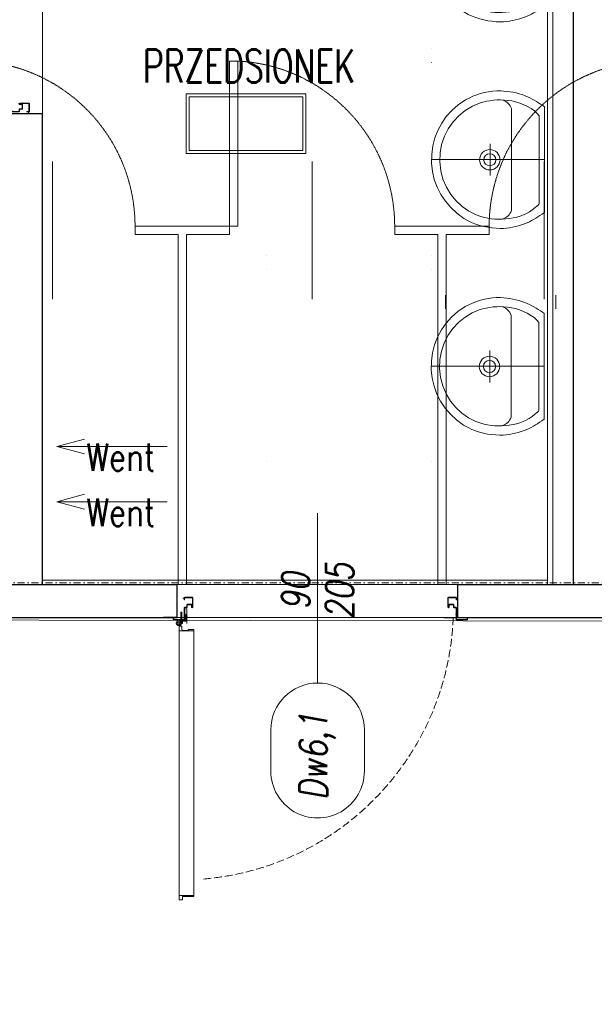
# Model space of a CAD drawing. Header units: millimetres. Extents: x -1893473 to 1546619, y -568027 to 942944.
# Tile 111 of 256: x 155054 to 157142, y -466269 to -462694. Entities that reach past the tile are written whole.
import ezdxf
from ezdxf.enums import TextEntityAlignment as Align

# ---------------------------------------------------------------- set-up
doc = ezdxf.new("R2010")
doc.units = ezdxf.units.MM
doc.header["$LTSCALE"] = 0.2
for name, pattern in [('CENTER', [0.6, 0.375, -0.075, 0.075, -0.075]), ('DASHDOT', [25.4, 12.7, -6.35, 0, -6.35]), ('DOT', [6.35, 0, -6.35]), ('Hidden Line', [391.222223, 282.222223, -109]), ('HIDDEN2', [4.7625, 3.175, -1.5875])]:
    doc.linetypes.add(name, pattern=pattern)
doc.layers.get('0').update_dxf_attribs({"lineweight": 0})
for name, color, linetype, lineweight in [('!! 0_ Istn-sciany', 7, 'Continuous', 30), ('!! 0_ Istn-widok', 1, 'Continuous', 15), ('!! 0_Istn-went', 5, 'Continuous', 13), ('!! 0_Opis_pom', 9, 'Continuous', 13), ('!! 0_Osie', 1, 'DASHDOT', 13), ('!! 1_OPIS POM NOWE', 140, 'Continuous', 5), ('!! 2 ZABUDOWA GK-MDF', 54, 'Continuous', 13), ('!! 2_Drzwi - nowe remont', 33, 'Continuous', 9), ('!! 2_drzwi opis', 151, 'Continuous', 9), ('!! 2_proj ściany remont', 63, 'Continuous', 30), ('!! 2_wypos-sanitarne', 240, 'Continuous', 9), ('P-Opis nadproża', 150, 'Continuous', 9), ('P-Osie', 1, 'DASHDOT', 18)]:
    doc.layers.add(name, color=color, linetype=linetype, lineweight=lineweight)
doc.layers.add('!! 2_WYBURZENIA DO REMONTU', color=7, linetype='Continuous', lineweight=0, true_color=0x4d4d4d, plot=False)
doc.layers.add('Powierzchnia', color=140, linetype='Continuous', lineweight=5, plot=False)
doc.styles.add('50', font='ROMANS.shx', dxfattribs={"width": 0.8, "height": 10})
doc.styles.add('ARCHETYP', font='romans.shx', dxfattribs={"height": 15})
doc.styles.add('ARIAL', font='tahoma.ttf')
doc.styles.add('TXT', font='simplex.shx')

# ---------------------------------------------------------------- blocks, each defined once
blk = doc.blocks.new('zaw-dr-90-p')
at = {"color": 2, "linetype": 'CENTER', "ltscale": 0.2}
for p, q in [((12, 0), (-12, 0)), ((0, 12), (0, -12)), ((24.5, 24), (31, 24)), ((24.5, 19), (31, 19))]:
    blk.add_line(p, q, dxfattribs=at)
at = {"ltscale": 0.2}
for p, q in [((10, 12), (6.5, 12)), ((10, 0), (10, 6.5))]:
    blk.add_line(p, q, dxfattribs=at)
blk.add_lwpolyline([(10, 10), (10, 39), (6.5, 39), (6.5, 10)], dxfattribs=at)
blk.add_lwpolyline([(0, 6.5), (23.5, 6.5, 0.414214), (28, 11), (28, 31), (24.5, 31), (24.5, 11, -0.414214), (23.5, 10), (0, 10, 4.561698), (7.6, 6.5), (4.9, 4.2)], format="xyb", dxfattribs=at)
blk.add_lwpolyline([(-0.2, -0.2), (-2.5, -0.2), (-2.5, 0.2), (-0.2, 0.2), (-0.2, 2.5), (0.2, 2.5), (0.2, 0.2), (2.8, 0.2), (2.8, -0.2), (0.2, -0.2), (0.2, -2.8), (-0.2, -2.8)], close=True)
blk.add_circle((0, 0), 6.5, dxfattribs=at)
blk = doc.blocks.new('drzwi 90- sc 12')
for p, q in [((-13620.32, 20410.16), (-13620.32, 20313.77)), ((-13614.92, 20409.86), (-13620.32, 20409.86)), ((-13616.12, 20410.26), (-13620.22, 20410.26)), ((-13616.12, 20410.26), (-13620, 20410.26)), ((-13618.17, 20410.26), (-13616.22, 20410.26)), ((-13618.17, 20410.26), (-13616.22, 20410.26)), ((-13616.12, 20410.26), (-13616.12, 20411.46)), ((-13616.12, 20411.46), (-13615.02, 20411.46)), ((-13614.92, 20411.36), (-13614.92, 20313.77)), ((-13620.32, 20313.47), (-13620.32, 20317.97)), ((-13614.92, 20312.27), (-13614.92, 20317.97)), ((-13614.92, 20313.77), (-13620.32, 20313.77)), ((-13618.22, 20313.37), (-13620.22, 20313.37)), ((-13618.22, 20313.67), (-13618.22, 20313.37)), ((-13618.22, 20313.67), (-13616.42, 20313.67)), ((-13615.92, 20313.17), (-13615.92, 20312.17)), ((-13615.92, 20312.17), (-13615.02, 20312.17)), ((-13715.57, 20308.32), (-13715.57, 20308.56)), ((-13715.57, 20307.69), (-13715.57, 20308.56)), ((-13715.57, 20307.82), (-13715.57, 20308.56)), ((-13617.77, 20311.12), (-13617.77, 20305.72)), ((-13617.77, 20311.12), (-13617.77, 20305.72)), ((-13616.17, 20309.92), (-13617.37, 20309.92)), ((-13616.17, 20309.92), (-13616.17, 20311.02)), ((-13715.57, 20307.72), (-13715.37, 20307.72)), ((-13715.77, 20301.96), (-13716.27, 20301.96)), ((-13616.77, 20301.96), (-13616.27, 20301.96))]:
    blk.add_line(p, q)
for points in [[(-13665.27, 20284.96), (-13665.27, 20325.83)], [(-13615.57, 20309.64), (-13615.32, 20309.64), (-13615.32, 20309.82), (-13616.32, 20309.82), (-13616.32, 20309.64), (-13615.92, 20309.64)]]:
    blk.add_lwpolyline(points)
at = {"lineweight": 30}
for points in [[(-13716.27, 20308.92), (-13721.27, 20308.92)], [(-13716.27, 20308.92), (-13716.27, 20296.92)], [(-13614.27, 20308.92), (-13609.27, 20308.92)], [(-13614.27, 20308.92), (-13614.27, 20296.92)]]:
    blk.add_lwpolyline(points, dxfattribs=at)
at = {"ltscale": 0.2}
for points in [[(-13715.57, 20307.51), (-13715.57, 20309.48, 0.414214), (-13715.91, 20309.82), (-13719.43, 20309.82, 0.414214), (-13719.77, 20309.48), (-13719.77, 20308.92), (-13719.59, 20308.92), (-13719.59, 20309.48, -0.414214), (-13719.43, 20309.64), (-13716.97, 20309.64)], [(-13716.97, 20309.64), (-13715.91, 20309.64, -0.414214), (-13715.75, 20309.48), (-13715.75, 20307.51)], [(-13615.92, 20309.64), (-13616.63, 20309.64, 0.414214), (-13616.79, 20309.48), (-13616.79, 20305.58, -0.414214), (-13617.13, 20305.24), (-13617.58, 20305.24, 0.414214), (-13617.74, 20305.08), (-13617.74, 20304.48, -0.414214), (-13618.08, 20304.14), (-13619.26, 20304.14, -0.414214), (-13619.6, 20304.48), (-13619.6, 20305.15, 1), (-13619.79, 20305.15), (-13619.79, 20301.96, 0.414214), (-13619.63, 20301.8), (-13617.11, 20301.8, 0.414214), (-13616.95, 20301.96), (-13616.95, 20302.52), (-13616.77, 20302.52), (-13616.77, 20301.96, -0.414214), (-13617.11, 20301.62), (-13619.63, 20301.62, -0.414214), (-13619.97, 20301.96), (-13619.97, 20305.15, -1), (-13619.42, 20305.15), (-13619.42, 20304.48, 0.414214), (-13619.26, 20304.32), (-13618.08, 20304.32, 0.414214), (-13617.92, 20304.48), (-13617.92, 20305.08, -0.414214), (-13617.58, 20305.42), (-13617.13, 20305.42, 0.414214), (-13616.97, 20305.58), (-13616.97, 20309.48, -0.414214), (-13616.63, 20309.82), (-13613.11, 20309.82, -0.414214), (-13612.77, 20309.48), (-13612.77, 20308.92), (-13612.95, 20308.92), (-13612.95, 20309.48, 0.414214), (-13613.11, 20309.64), (-13615.57, 20309.64)], [(-13715.75, 20307.76), (-13715.75, 20305.58, 0.414214), (-13715.41, 20305.24), (-13714.96, 20305.24, -0.414214), (-13714.8, 20305.08), (-13714.8, 20304.48, 0.414214), (-13714.46, 20304.14), (-13713.28, 20304.14, 0.414214), (-13712.94, 20304.48), (-13712.94, 20305.15, -1), (-13712.75, 20305.15), (-13712.75, 20301.96, -0.414214), (-13712.91, 20301.8), (-13715.43, 20301.8, -0.414214), (-13715.59, 20301.96), (-13715.59, 20302.52), (-13715.77, 20302.52), (-13715.77, 20301.96, 0.414214), (-13715.43, 20301.62), (-13712.91, 20301.62, 0.414214), (-13712.57, 20301.96), (-13712.57, 20305.15, 1), (-13713.12, 20305.15), (-13713.12, 20304.48, -0.414214), (-13713.28, 20304.32), (-13714.46, 20304.32, -0.414214), (-13714.62, 20304.48), (-13714.62, 20305.08, 0.414214), (-13714.96, 20305.42), (-13715.41, 20305.42, -0.414214), (-13715.57, 20305.58), (-13715.57, 20307.64)]]:
    blk.add_lwpolyline(points, format="xyb", dxfattribs=at)
blk.add_lwpolyline([(-13616.79, 20308.82), (-13616.97, 20308.82), (-13616.97, 20307.42), (-13616.79, 20307.42)], close=True)
for centre, radius, start, end in [((-13620.22, 20410.16), 0.1, 90, 180), ((-13615.02, 20411.36), 0.1, 0, 90), ((-13620.22, 20313.47), 0.1, 180, 270), ((-13616.42, 20313.17), 0.5, 0, 90), ((-13615.02, 20312.27), 0.1, 270, 0), ((-13616.27, 20311.02), 0.1, 0, 90)]:
    blk.add_arc(centre, radius, start, end)
at = {"linetype": 'Hidden Line', "lineweight": 9, "ltscale": 0.05}
blk.add_arc((-13615.5, 20305.14), 99.12, 94.8005, 177.6944, dxfattribs=at)
at = {"xscale": 0.09999999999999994, "yscale": 0.09999999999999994, "zscale": 0.09999999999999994, "rotation": 180.0000000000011}
blk.add_blockref('zaw-dr-90-p', (-13614.92, 20310.92), dxfattribs=at)
blk = doc.blocks.new('A$C527aaae0')
at = {"lineweight": 5}
for points in [[(0, 0), (0, -0.4111)], [(0.1863, -0.1214), (0.1863, -0.1211)], [(0.1863, -0.1211), (0.1863, -0.1214)], [(-0.0573, -0.1985), (0.0582, -0.1985)]]:
    blk.add_lwpolyline(points, dxfattribs=at)
for points in [[(0.1915, -0.001), (0.1975, -0.0093), (0.203, -0.0173), (0.2082, -0.025), (0.213, -0.0326), (0.2175, -0.0402), (0.2216, -0.0479), (0.2255, -0.0558), (0.2292, -0.0639), (0.2328, -0.0735), (0.2366, -0.0845), (0.2399, -0.0953), (0.2429, -0.1061), (0.2453, -0.1169), (0.2473, -0.1278), (0.2487, -0.1389), (0.2495, -0.1502), (0.2498, -0.1618), (0.2492, -0.1766), (0.2478, -0.1918), (0.2457, -0.2067), (0.2428, -0.2214), (0.239, -0.2358), (0.2344, -0.25), (0.2289, -0.2639), (0.2225, -0.2775), (0.2132, -0.2936), (0.1947, -0.319), (0.174, -0.3415), (0.1513, -0.361), (0.1268, -0.3776), (0.1005, -0.391), (0.0726, -0.4011), (0.0432, -0.4079), (0.0125, -0.4112), (-0.0191, -0.4105), (-0.0495, -0.4063), (-0.0786, -0.3988), (-0.1062, -0.3881), (-0.1321, -0.3743), (-0.1563, -0.3574), (-0.1786, -0.3374), (-0.1988, -0.3143), (-0.2168, -0.2883), (-0.2237, -0.2746), (-0.2299, -0.2608), (-0.2353, -0.2468), (-0.24, -0.2327), (-0.2438, -0.2183), (-0.2467, -0.2037), (-0.2487, -0.1888), (-0.2498, -0.1735), (-0.2497, -0.1595), (-0.249, -0.1479), (-0.2479, -0.1367), (-0.2463, -0.1256), (-0.2444, -0.1148), (-0.242, -0.104), (-0.2392, -0.0932), (-0.2359, -0.0823), (-0.2322, -0.0712), (-0.2282, -0.0623), (-0.2242, -0.0541), (-0.22, -0.0461), (-0.2157, -0.0381), (-0.2113, -0.0303), (-0.2067, -0.0225), (-0.2019, -0.0148), (-0.1969, -0.0071), (-0.1921, -0.001)], [(0.1608, -0.0198), (0.1622, -0.0209), (0.1634, -0.022), (0.1645, -0.023), (0.1654, -0.024), (0.1663, -0.025), (0.1672, -0.0261), (0.1682, -0.0273), (0.1692, -0.0287), (0.1739, -0.0344), (0.1821, -0.0451), (0.1893, -0.0557), (0.1954, -0.0665), (0.2007, -0.0776), (0.2051, -0.0891), (0.2087, -0.1012), (0.2116, -0.114), (0.2138, -0.1277), (0.2152, -0.1416), (0.216, -0.1551), (0.2162, -0.1682), (0.2158, -0.181), (0.2146, -0.1937), (0.2128, -0.2063), (0.2103, -0.2189), (0.2069, -0.2316), (0.2007, -0.2493), (0.1874, -0.2756), (0.1704, -0.3001), (0.1499, -0.3221), (0.1263, -0.3413), (0.1, -0.3573), (0.0711, -0.3696), (0.0402, -0.3777), (0.0074, -0.3812), (-0.0248, -0.3802), (-0.0555, -0.3745), (-0.0846, -0.3645), (-0.1119, -0.3506), (-0.1369, -0.3331), (-0.1592, -0.3122), (-0.1785, -0.2885), (-0.1945, -0.2622), (-0.2053, -0.2373), (-0.2088, -0.2247), (-0.2117, -0.2119), (-0.2139, -0.1991), (-0.2155, -0.1862), (-0.2165, -0.1732), (-0.2167, -0.1601), (-0.2161, -0.147), (-0.2148, -0.1337), (-0.2129, -0.12), (-0.2097, -0.1056), (-0.2052, -0.0909), (-0.1995, -0.0763), (-0.1928, -0.0622), (-0.1851, -0.049), (-0.1767, -0.0372), (-0.1676, -0.0271), (-0.159, -0.0198)]]:
    blk.add_lwpolyline(points, close=True)
blk.add_lwpolyline([(0.2151, -0.1518), (0.2126, -0.1464), (0.21, -0.1415), (0.2071, -0.1372), (0.2038, -0.1333), (0.2, -0.1297), (0.1955, -0.1264), (0.1903, -0.1232), (0.1842, -0.1211), (-0.1851, -0.1211), (-0.1909, -0.1228), (-0.1959, -0.1256), (-0.2003, -0.1289), (-0.2043, -0.1326), (-0.2078, -0.1367), (-0.2109, -0.1413), (-0.2137, -0.1463), (-0.2163, -0.1518), (-0.2163, -0.1521)])
at = {"linetype": 'DOT'}
blk.add_lwpolyline([(-0.3533, -0.4109), (0.3467, -0.4109), (0.3467, -1.0109), (-0.3533, -1.0109)], close=True, dxfattribs=at)
for radius in [0.0371, 0.0219]:
    blk.add_circle((0.0005, -0.1995), radius)
blk = doc.blocks.new('1_ok-opis')
blk.add_line((0, 111.61), (0, 50))
for points in [[(-17, 128.61), (-17, 143.61)], [(17, 128.61), (17, 143.61)]]:
    blk.add_lwpolyline(points)
for centre, start, end in [((0, 143.61), 0, 180), ((0, 128.61), 180, 0)]:
    blk.add_arc(centre, 17, start, end)
at = {"style": 'ARCHETYP'}
for tag, height, rotation, p in [('NR', 12, 90, (0, 136.9)), ('NR', 12, 270, (0, 136.9)), ('SZEROKOŚĆ', 10, 90, (-8, 78.29)), ('SZEROKOŚĆ', 10, 270, (8, 78.29)), ('WYSOKOŚĆ', 10, 270, (-8, 78.29)), ('WYSOKOŚĆ', 10, 90, (8, 78.29))]:
    blk.add_attdef(tag, text='', height=height, rotation=rotation, dxfattribs=at).set_placement(p, align=Align.MIDDLE)
blk = doc.blocks.new('BLOK OSI')
at = {"layer": 'P-Osie'}
blk.add_lwpolyline([(48639.26, -194702.09), (55442.28, -194702.09)], dxfattribs=at)
blk = doc.blocks.new('A$C2EB40A8D')
at = {"layer": '!! 0_ Istn-sciany'}
for points in [[(-8951.12989, 29657.51397), (-8041.12989, 29657.51397)], [(-8041.12989, 29537.51397), (-8041.12989, 29657.51397)], [(-7021.12989, 29657.51397), (-6151.12989, 29657.51397)], [(-7021.12989, 29537.51397), (-7021.12989, 29657.51397)], [(-9371.12989, 29537.51397), (-8041.12989, 29537.51397)], [(-7071.12989, 29537.51397), (-5931.12989, 29537.51397)]]:
    blk.add_lwpolyline(points, dxfattribs=at)
at = {"layer": '!! 0_ Istn-widok'}
for points in [[(-7066.12989, 30657.51397), (-7066.12989, 30707.51397)], [(-6666.12989, 30657.51397), (-6666.12989, 30707.51397)]]:
    blk.add_lwpolyline(points, dxfattribs=at)
at = {"layer": '!! 0_Istn-went'}
for points in [[(-8478.31184, 30157.51397), (-8378.31184, 30184.30889)], [(-8077.84657, 30157.51397), (-8478.31184, 30157.51397)], [(-8478.31184, 30157.51397), (-8378.31184, 30130.71905)], [(-8478.31184, 29957.51397), (-8378.31184, 29984.30889)], [(-8077.84657, 29957.51397), (-8478.31184, 29957.51397)], [(-8478.31184, 29957.51397), (-8378.31184, 29930.71905)]]:
    blk.add_lwpolyline(points, dxfattribs=at)
at = {"layer": '!! 0_Opis_pom', "ltscale": 0.7}
for points in [[(-8009.22894, 31221.28444), (-7574.02894, 31221.28444), (-7574.02894, 31438.88444), (-8009.22894, 31438.88444)], [(-7998.34894, 31232.16444), (-7584.90894, 31232.16444), (-7584.90894, 31428.00444), (-7998.34894, 31428.00444)]]:
    blk.add_lwpolyline(points, close=True, dxfattribs=at)
at = {"layer": '!! 2 ZABUDOWA GK-MDF'}
for points in [[(-6696.12989, 32537.51397), (-6696.12989, 29657.51397)], [(-6676.12989, 32537.51397), (-6676.12989, 29657.51397)]]:
    blk.add_lwpolyline(points, dxfattribs=at)
at = {"layer": '!! 2_proj ściany remont'}
for points in [[(-6601.12989, 29657.51397), (-6601.12989, 32537.51397)], [(-8651.12989, 31367.51397), (-8531.12989, 31367.51397)], [(-8531.12989, 29657.51397), (-8531.12989, 31367.51397)]]:
    blk.add_lwpolyline(points, dxfattribs=at)
at = {"layer": '!! 2_WYBURZENIA DO REMONTU', "linetype": 'HIDDEN2', "ltscale": 3}
for p, q in [((-8194.46322, 30957.51397), (-8194.46322, 30927.51397)), ((-7851.12989, 30957.51397), (-7851.12989, 30927.51397)), ((-7251.12989, 30957.51397), (-7251.12989, 30927.51397)), ((-6907.79656, 30957.51397), (-6907.79656, 30927.51397))]:
    blk.add_line(p, q, dxfattribs=at)
blk.add_lwpolyline([(-7821.12989, 30957.51397), (-7821.12989, 31557.51397), (-7851.12989, 31557.51397), (-7851.12989, 30957.51397)], close=True, dxfattribs=at)
for points in [[(-8494.46322, 31192.51397), (-8494.46322, 30692.51397)], [(-7551.12989, 31192.51397), (-7551.12989, 30692.51397)], [(-6707.79656, 31192.51397), (-6707.79656, 30692.51397)], [(-8194.46322, 30957.51397), (-7851.12989, 30957.51397)], [(-7251.12989, 30957.51397), (-6907.79656, 30957.51397)], [(-8194.46322, 30927.51397), (-8037.79656, 30927.51397)], [(-8037.79656, 30927.51397), (-8037.79656, 29657.51397)], [(-8007.79656, 30927.51397), (-7851.12989, 30927.51397)], [(-8007.79656, 30927.51397), (-8007.79656, 29657.51397)], [(-7251.12989, 30927.51397), (-7094.46322, 30927.51397)], [(-7094.46322, 30927.51397), (-7094.46322, 29657.51397)], [(-7064.46322, 30927.51397), (-6907.79656, 30927.51397)], [(-7064.46322, 30927.51397), (-7064.46322, 29657.51397)], [(-8041.13069, 29537.51397), (-7021.12989, 29537.51397), (-7021.12989, 29657.51397), (-8041.13069, 29657.51397)]]:
    blk.add_lwpolyline(points, dxfattribs=at)
for centre, start, end in [((-8795.48915, 30957.08902), 0.03039592, 87.78022289), ((-7852.15581, 30957.08902), 0.03039592, 87.78022289), ((-6306.77063, 30957.08902), 92.21977711, 179.96960408)]:
    blk.add_arc(centre, 601.02604, start, end, dxfattribs=at)
at = {"layer": 'Powierzchnia'}
for points in [[(-8531.12989, 29672.91225), (-6696.12989, 29672.91225), (-6696.12989, 32552.91225), (-8531.12989, 32552.91225)], [(-14708.59354, 29537.51397), (9173.87011, 29499.21858), (9173.87011, 26755.02825), (-12888.59354, 26793.32364), (-12888.59354, 27837.51397), (-14708.59354, 27837.51397)]]:
    blk.add_lwpolyline(points, close=True, dxfattribs=at)
at = {"layer": '!! 0_Osie', "xscale": 10, "yscale": 10, "zscale": 10}
blk.add_blockref('BLOK OSI', (-516748.24414, 1976683.397), dxfattribs=at)
at = {"layer": '!! 2_Drzwi - nowe remont', "xscale": 10, "yscale": 10, "zscale": 10}
for p, rotation in [((194438.11351, 168530.21101), 90.00000000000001), ((-144183.82693, 232626.75737), 180)]:
    blk.add_blockref('drzwi 90- sc 12', p, dxfattribs=dict(at, rotation=rotation))
at = {"layer": '!! 2_drzwi opis'}
ref = blk.add_blockref('1_ok-opis', (-7531.13035, 30415.29814), dxfattribs=dict(at, xscale=10, yscale=10, zscale=10, rotation=180.0000036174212))
ref.add_attrib('WYSOKOŚĆ', '90', dxfattribs={"layer": '0', "height": 100, "rotation": 90.00000362, "style": '50', "oblique": 10, "width": 0.8}).set_placement((-7611.1303, 29632.38961), align=Align.MIDDLE)
ref.add_attrib('SZEROKOŚĆ', '205', dxfattribs={"layer": '0', "height": 100, "rotation": 90.00000362, "style": '50', "oblique": 10, "width": 0.8}).set_placement((-7451.1303, 29632.38962), align=Align.MIDDLE)
ref.add_attrib('NR', 'Dw6,1', dxfattribs={"layer": '0', "height": 100, "rotation": 90.00000362, "style": '50', "oblique": 10, "width": 0.8}).set_placement((-7531.13026, 29033.95805), align=Align.MIDDLE)
at = {"layer": '!! 2_wypos-sanitarne', "xscale": 1000, "yscale": 1000, "zscale": 1000, "rotation": 270}
for p in [(-6706.06802, 31949.4667), (-6706.06802, 31199.4667), (-6707.09409, 30449.00271)]:
    blk.add_blockref('A$C527aaae0', p, dxfattribs=at)
at = {"layer": '!! 0_Istn-went', "style": 'ARCHETYP', "width": 0.8}
for p in [(-8371.61429, 30069.09352), (-8371.61429, 29869.09352)]:
    blk.add_text('Went', height=100, rotation=359.99999996, dxfattribs=at).set_placement(p)
at = {"layer": '!! 0_Opis_pom', "ltscale": 0.7, "style": 'TXT', "width": 0.7}
blk.add_text('PRZEDSIONEK', height=120, dxfattribs=at).set_placement((-7780.47761, 31479.34757), align=Align.CENTER)
at = {"layer": '!! 0_Opis_pom', "ltscale": 0.7, "style": 'ARIAL'}
for tag, p in [('B1,21', (-891.77727, 31796.97458)), ('A1,16', (-13651.31084, 31587.95236)), ('B1,19', (-5798.61305, 31587.22944)), ('B1/17', (-9701.43347, 31565.05244)), ('1,23', (10805.41388, 31565.05244)), ('1,22', (4526.58954, 31507.65132)), ('A1,1', (-16866.13618, 31459.3792)), ('B1,18', (-7791.62894, 31330.08444)), ('B1,20', (-2961.4347, 31167.05787)), ('A1,6', (-19287.17717, 30923.71998)), ('B1,1', (14135.63445, 30913.92963)), ('B1,3', (17346.74696, 30023.81022)), ('B1,4', (29817.71501, 29157.67457)), ('A1,5', (-23454.5385, 28820.77901)), ('A1,2', (-17502.57721, 28602.57524)), ('B1,2D', (2616.16402, 28559.52261)), ('A1,15', (-13651.31084, 28261.46046)), ('B1,4', (29883.58177, 28158.35876)), ('B1,2B', (18801.54781, 27650.12382)), ('B1,2A', (13086.7373, 27376.04393)), ('A1,3', (-16846.27912, 25980.40356)), ('B1,8', (9089.53994, 25356.27639)), ('B1,6', (31915.87888, 23754.79829)), ('A1,4', (-24010.17576, 23559.17399)), ('B1,14', (-11621.32288, 23261.44183)), ('B1,13', (-3080.55208, 22924.09997)), ('B1,5', (29245.49088, 22896.69268)), ('B1,10', (3982.60923, 22874.21277)), ('B1,9', (5634.43488, 22623.92098)), ('B1,2C', (13327.26639, 22378.5328)), ('B1,7', (16398.41175, 22348.28836)), ('B1,11', (5553.20442, 20939.83877)), ('B1,12', (3693.27174, 20628.72148)), ('C1,3', (5969.08376, 16336.01084)), ('C1,2', (11955.93711, 11671.55655)), ('C1,1', (15659.17205, 11415.94196)), ('C1,4', (5140.00888, 9205.5831)), ('C1,5', (5680.4486, 6154.54995)), ('C1,10', (16327.05085, 6080.66085)), ('C1,9', (16526.57171, 3173.45283)), ('C1,6', (6367.37903, 2771.84181)), ('D0,18', (-1981.87701, -110.73158)), ('D0,7', (-13531.42299, -1159.67649)), ('C1,7', (7275.77161, -1303.00991)), ('D0,17', (2064.87671, -1345.69113)), ('D0,3', (-9324.21674, -1442.63631)), ('D0,6', (-17529.61851, -1957.37463)), ('D0,10', (-21369.4432, -2140.60378)), ('D,09', (-12990.08379, -2746.32902)), ('D0,2', (-5516.19514, -3101.87722)), ('D0,16', (2266.73061, -3284.15369)), ('D0,8', (-14357.79539, -3567.69719)), ('D0,5', (-10461.54478, -3629.26575)), ('D0,4', (-8396.53404, -4353.7937)), ('D0,15', (1974.41895, -5205.84774)), ('D0,1', (-5633.49598, -5662.48534)), ('D0,11', (-23334.09291, -6045.78706)), ('D0,12', (-22436.85763, -9302.9678)), ('D0,13', (-22436.85763, -11581.16526)), ('D0,14', (-13645.94445, -11884.57769))]:
    blk.add_attdef(tag, text='', height=119.68, dxfattribs=at).set_placement(p, align=Align.MIDDLE_CENTER)
at = {"layer": '!! 1_OPIS POM NOWE', "style": 'ARIAL'}
for tag, p in [('C1.7A', (7769.3756, 685.765)), ('C1.7C', (7655.80151, -2045.04756)), ('C1.8B', (10935.93068, -2107.41983)), ('C1.8A', (13897.39715, -2120.69016)), ('C1.7B', (8274.43201, -3270.18959)), ('E1.2', (16701.02923, -5331.07351)), ('E1.5E', (21974.23379, -5463.99012)), ('E1.5D', (24989.27391, -5785.36474)), ('E1.1', (8357.81567, -5851.01076)), ('E1.5C', (25222.53959, -6394.64172)), ('E1.5B', (27694.70831, -7009.86571)), ('E1.6', (5279.46063, -8141.28746)), ('E1.5A', (25547.9555, -8495.18994)), ('E1.5G', (23977.19473, -9792.46695)), ('E1.5F', (22414.7084, -9822.66389)), ('E1,4', (13935.69867, -10458.20073)), ('E1.5L', (28030.8296, -11267.7725)), ('E1.3', (5639.18862, -11994.01941)), ('E1.5H', (23988.49716, -12231.38049)), ('E1.5K', (27714.73934, -12977.98364)), ('E1.5I', (22290.68736, -13989.9049)), ('E1.5J', (27095.71534, -16088.17469))]:
    blk.add_attdef(tag, text='', height=119.68, dxfattribs=at).set_placement(p, align=Align.MIDDLE_CENTER)

msp = doc.modelspace()

# ---------------------------------------------------------------- block references
at = {"layer": 'P-Opis nadproża', "color": 4}
msp.add_blockref('A$C2EB40A8D', (163667.94092, -494401.63474), dxfattribs=at)

doc.saveas('drawing.dxf')
